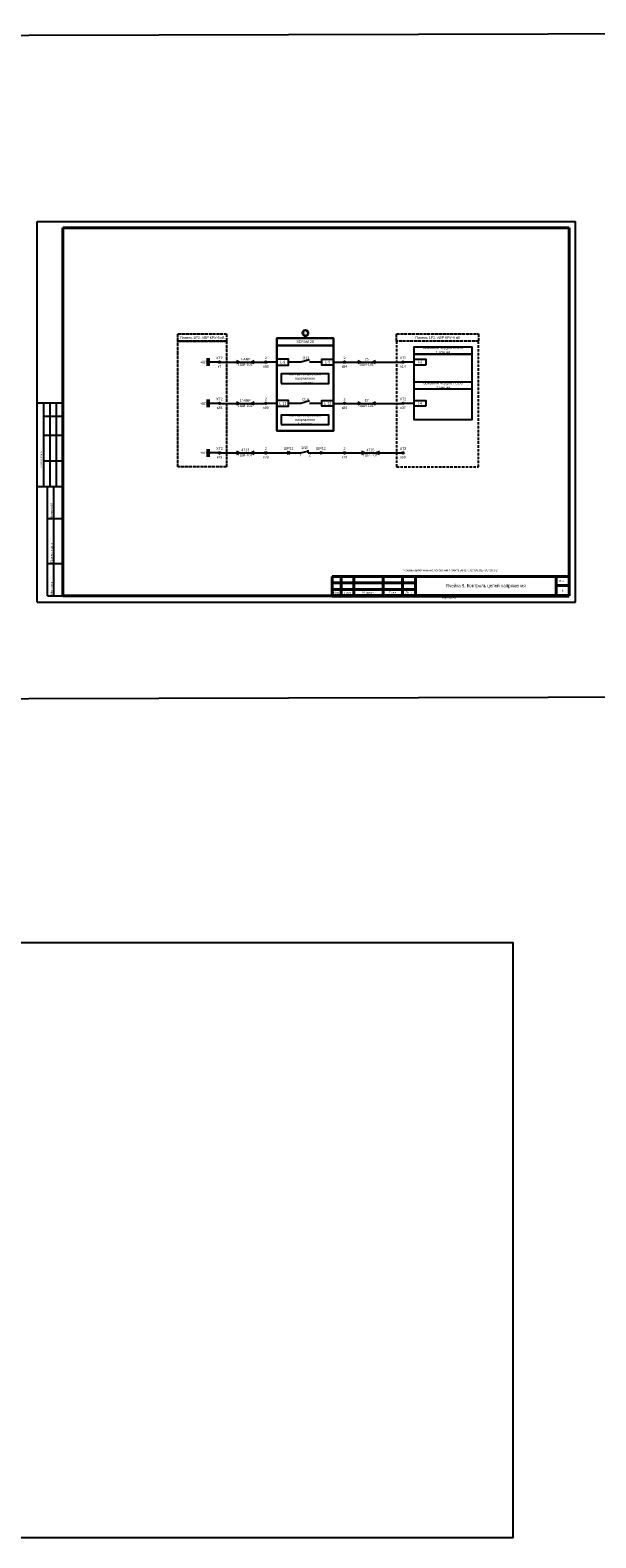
# Model space of a CAD drawing. Header units: millimetres. Extents: x 7700 to 12777, y -2533 to 2568.
# Tile 12 of 74: x 10031 to 10473, y -2261 to -1084. Entities that reach past the tile are written whole.
import ezdxf
from ezdxf.enums import TextEntityAlignment as Align

# ---------------------------------------------------------------- set-up
doc = ezdxf.new("R2010")
doc.units = ezdxf.units.MM
doc.linetypes.add('ACAD_ISO02W100', pattern=[15, 12, -3])
doc.linetypes.add('JIS_02_2.0', pattern=[3, 2, -1])
doc.layers.add('основная 0.5', color=7, linetype='Continuous', lineweight=50)
doc.styles.add('SIMPLEX', font='txt', dxfattribs={"height": 5})

msp = doc.modelspace()

# ---------------------------------------------------------------- hatches: boundary and pattern name
h = msp.add_hatch(color=7)
h.dxf.hatch_style = 1
h.paths.add_polyline_path([(10192.4, -1342.5), (10194.6, -1343.4), (10192.4, -1344.3)])
h = msp.add_hatch(color=7)
h.dxf.hatch_style = 1
h.paths.add_polyline_path([(10206.3, -1344.3), (10204.1, -1343.4), (10206.3, -1342.5)])
h = msp.add_hatch(color=256)
h.dxf.hatch_style = 1
h.paths.add_polyline_path([(10287.1, -1342.5), (10289.3, -1343.4), (10287.1, -1344.3)])
h = msp.add_hatch(color=256)
h.dxf.hatch_style = 1
h.paths.add_polyline_path([(10301, -1344.3), (10298.8, -1343.4), (10301, -1342.5)])
h = msp.add_hatch(color=256)
h.dxf.hatch_style = 1
h.paths.add_polyline_path([(10192.4, -1374.6), (10194.6, -1375.6), (10192.4, -1376.5)])
h = msp.add_hatch(color=256)
h.dxf.hatch_style = 1
h.paths.add_polyline_path([(10206.3, -1376.5), (10204.1, -1375.6), (10206.3, -1374.6)])
h = msp.add_hatch(color=256)
h.dxf.hatch_style = 1
h.paths.add_polyline_path([(10287.1, -1374.6), (10289.3, -1375.6), (10287.1, -1376.5)])
h = msp.add_hatch(color=256)
h.dxf.hatch_style = 1
h.paths.add_polyline_path([(10301, -1376.5), (10298.8, -1375.6), (10301, -1374.6)])
h = msp.add_hatch(color=256)
h.dxf.hatch_style = 1
h.paths.add_polyline_path([(10192.4, -1413.2), (10194.6, -1414.2), (10192.4, -1415.1)])
h = msp.add_hatch(color=7)
h.dxf.hatch_style = 1
h.paths.add_polyline_path([(10206.3, -1415.1), (10204.1, -1414.2), (10206.3, -1413.2)])
h = msp.add_hatch(color=256)
h.dxf.hatch_style = 1
h.paths.add_polyline_path([(10290, -1413.2), (10292.2, -1414.2), (10290, -1415.1)])
h = msp.add_hatch(color=256)
h.dxf.hatch_style = 1
h.paths.add_polyline_path([(10303.9, -1415.1), (10301.7, -1414.2), (10303.9, -1413.2)])

# ---------------------------------------------------------------- linework, layer by layer
for p, q in [((10036.9, -1530.8), (10036.9, -1233.7)), ((10036.9, -1233.7), (10456.9, -1233.7)), ((10036.9, -1530.8), (10036.9, -1233.7)), ((10456.9, -1530.8), (10456.9, -1233.7)), ((10242.7, -1343.4), (10233, -1343.4)), ((10249.4, -1341.5), (10242.7, -1343.4)), ((10259.1, -1343.4), (10249.4, -1343.4)), ((10268.1, -1343.4), (10276.1, -1343.4)), ((10289.3, -1343.4), (10287.1, -1342.5)), ((10287.1, -1344.3), (10289.3, -1343.4)), ((10301, -1342.5), (10298.8, -1343.4)), ((10298.8, -1343.4), (10301, -1344.3)), ((10331.1, -1343.4), (10323, -1343.4)), ((10056.9, -1375.5), (10036.9, -1375.5)), ((10041.9, -1440.5), (10041.9, -1375.5)), ((10046.9, -1440.5), (10046.9, -1375.5)), ((10051.9, -1440.5), (10051.9, -1375.5)), ((10194.6, -1375.6), (10192.4, -1374.6)), ((10192.4, -1376.5), (10194.6, -1375.6)), ((10206.3, -1374.6), (10204.1, -1375.6)), ((10204.1, -1375.6), (10206.3, -1376.5)), ((10242.7, -1375.6), (10233, -1375.6)), ((10249.4, -1373.7), (10242.7, -1375.6)), ((10259.1, -1375.6), (10249.4, -1375.6)), ((10289.3, -1375.6), (10287.1, -1374.6)), ((10287.1, -1376.5), (10289.3, -1375.6)), ((10301, -1374.6), (10298.8, -1375.6)), ((10298.8, -1375.6), (10301, -1376.5)), ((10331.1, -1375.6), (10323, -1375.6)), ((10041.9, -1385.5), (10056.9, -1385.5)), ((10041.9, -1400.5), (10056.9, -1400.5)), ((10041.9, -1420.5), (10056.9, -1420.5)), ((10194.6, -1414.2), (10192.4, -1413.2)), ((10192.4, -1415.1), (10194.6, -1414.2)), ((10248.3, -1414.2), (10258.6, -1414.2)), ((10259.6, -1414.2), (10276.1, -1414.2)), ((10292.2, -1414.2), (10290, -1413.2)), ((10290, -1415.1), (10292.2, -1414.2)), ((10303.9, -1413.2), (10301.7, -1414.2)), ((10301.7, -1414.2), (10303.9, -1415.1)), ((10036.9, -1440.5), (10056.9, -1440.5)), ((10044.9, -1525.7), (10044.9, -1440.5)), ((10049.8, -1525.7), (10049.8, -1440.5)), ((10044.9, -1465.5), (10056.9, -1465.5)), ((10044.9, -1500.5), (10056.9, -1500.5)), ((10044.9, -1525.7), (10056.9, -1525.7)), ((10036.9, -1530.8), (10456.9, -1530.8))]:
    msp.add_line(p, q)
at = {"lineweight": 40}
for p, q in [((10056.9, -1238.7), (10452, -1238.7)), ((10452, -1238.7), (10452, -1525.7)), ((10267, -1510.7), (10332, -1510.7)), ((10267, -1515.7), (10332, -1515.7)), ((10442, -1510.7), (10442, -1525.7)), ((10056.9, -1525.7), (10452, -1525.7)), ((10267, -1520.7), (10332, -1520.7)), ((10442, -1517.7), (10452, -1517.7))]:
    msp.add_line(p, q, dxfattribs=at)
at = {"linetype": 'Continuous', "lineweight": 40}
msp.add_line((10056.9, -1238.7), (10056.9, -1525.7), dxfattribs=at)
at = {"color": 1, "lineweight": 50}
for p, q in [((10170.4, -1346.4), (10170.4, -1340.4)), ((10170.4, -1378.6), (10170.4, -1372.6)), ((10170.4, -1417.2), (10170.4, -1411.2))]:
    msp.add_line(p, q, dxfattribs=at)
at = {"color": 7}
for p, q in [((10178.4, -1343.4), (10170.4, -1343.4)), ((10179.8, -1343.4), (10214.6, -1343.4)), ((10194.6, -1343.4), (10192.4, -1342.5)), ((10192.4, -1344.3), (10194.6, -1343.4)), ((10206.3, -1342.5), (10204.1, -1343.4)), ((10204.1, -1343.4), (10206.3, -1344.3)), ((10224, -1343.4), (10216, -1343.4)), ((10277.4, -1343.4), (10321.7, -1343.4)), ((10178.4, -1375.6), (10170.4, -1375.6)), ((10179.8, -1375.6), (10214.6, -1375.6)), ((10224, -1375.6), (10216, -1375.6)), ((10268.1, -1375.6), (10276.1, -1375.6)), ((10277.4, -1375.6), (10321.7, -1375.6)), ((10178.4, -1414.2), (10170.4, -1414.2)), ((10179.8, -1414.2), (10214.6, -1414.2)), ((10206.3, -1413.2), (10204.1, -1414.2)), ((10204.1, -1414.2), (10206.3, -1415.1)), ((10216, -1414.2), (10231.7, -1414.2)), ((10232.8, -1414.2), (10242.5, -1414.2)), ((10242.5, -1414.2), (10248.9, -1412.7)), ((10248.3, -1414.2), (10248.3, -1412.1)), ((10277.4, -1414.2), (10321.7, -1414.2))]:
    msp.add_line(p, q, dxfattribs=at)
at = {"linetype": 'Continuous'}
for p, q in [((10056.9, -1384.7), (10056.9, -1404.7)), ((10056.9, -1424.7), (10056.9, -1444.7))]:
    msp.add_line(p, q, dxfattribs=at)
at = {"color": 2}
for points in [[(7699.7, -1094.2), (11550.3, -1084.4), (11550.3, -1602.2), (7699.7, -1612)], [(7699.7, -1796.2), (10408, -1796.2), (10408, -2260.7), (7699.7, -2260.7)]]:
    msp.add_lwpolyline(points, close=True, dxfattribs=at)
at = {"color": 32, "linetype": 'ACAD_ISO02W100', "ltscale": 0.2, "true_color": 0xcd6928}
for points in [[(10146.7, -1321.4), (10146.7, -1321.4), (10184.6, -1321.4), (10184.6, -1327.1), (10146.7, -1327.1), (10146.7, -1321.4)], [(10146.7, -1336.8), (10146.7, -1327.1), (10184.6, -1327.1), (10184.6, -1425.2), (10146.7, -1425.2), (10146.7, -1336.8)], [(10317.3, -1321.4), (10317.3, -1321.4), (10381.4, -1321.4), (10381.4, -1327.1), (10317.3, -1327.1), (10317.3, -1321.4)]]:
    msp.add_lwpolyline(points, dxfattribs=at)
at = {"lineweight": 30}
msp.add_lwpolyline([(10224, -1324.7), (10268.1, -1324.7), (10268.1, -1397.1), (10224, -1397.1)], close=True, dxfattribs=at)
msp.add_lwpolyline([(10224, -1324.7), (10224, -1324.7), (10268.1, -1324.7), (10268.1, -1330.4), (10224, -1330.4), (10224, -1324.7)], dxfattribs=at)
at = {"color": 32, "linetype": 'JIS_02_2.0', "true_color": 0xcd6928}
msp.add_lwpolyline([(10381.4, -1327.1), (10317.3, -1327.1), (10317.3, -1425.2), (10381.4, -1425.2)], close=True, dxfattribs=at)
at = {"ltscale": 0.2}
for points in [[(10331.1, -1331.4), (10331.1, -1331.4), (10376.2, -1331.4), (10376.2, -1337.1), (10331.1, -1337.1), (10331.1, -1331.4)], [(10331.1, -1337.1), (10331.1, -1337.1), (10376.2, -1337.1), (10376.2, -1388.4), (10331.1, -1388.4), (10331.1, -1337.1)], [(10331.1, -1358.9), (10331.1, -1358.9), (10376.2, -1358.9), (10376.2, -1364.6), (10331.1, -1364.6), (10331.1, -1358.9)]]:
    msp.add_lwpolyline(points, dxfattribs=at)
for points in [[(10224, -1345.7), (10233, -1345.7), (10233, -1341.2), (10224, -1341.2)], [(10227.2, -1360), (10264.4, -1360), (10264.4, -1352.6), (10227.2, -1352.6)], [(10340.1, -1345.7), (10331.1, -1345.7), (10331.1, -1341.2), (10340.1, -1341.2)], [(10224, -1377.8), (10233, -1377.8), (10233, -1373.3), (10224, -1373.3)], [(10268.1, -1377.8), (10259.1, -1377.8), (10259.1, -1373.3), (10268.1, -1373.3)], [(10340.1, -1377.8), (10331.1, -1377.8), (10331.1, -1373.3), (10340.1, -1373.3)], [(10227.2, -1392.2), (10264.4, -1392.2), (10264.4, -1384.8), (10227.2, -1384.8)]]:
    msp.add_lwpolyline(points, close=True)
at = {"color": 7}
msp.add_lwpolyline([(10268.1, -1345.7), (10259.1, -1345.7), (10259.1, -1341.2), (10268.1, -1341.2)], close=True, dxfattribs=at)
for points in [[(10232.8, -1413.2), (10231.7, -1414.2), (10232.8, -1415.2)], [(10233.8, -1413.2), (10232.8, -1414.2), (10233.8, -1415.2)]]:
    msp.add_lwpolyline(points, dxfattribs=at)
for points in [[(10257.5, -1413.2), (10258.6, -1414.2), (10257.5, -1415.2)], [(10258.6, -1413.2), (10259.6, -1414.2), (10258.6, -1415.2)]]:
    msp.add_lwpolyline(points)
at = {"lineweight": 30}
msp.add_circle((10246.2, -1320.7), 2.25, dxfattribs=at)
at = {"color": 7}
for centre in [(10179.1, -1343.4), (10215.3, -1343.4), (10179.1, -1375.6), (10215.3, -1375.6), (10276.7, -1375.6), (10179.1, -1414.2), (10215.3, -1414.2), (10322.4, -1414.2)]:
    msp.add_circle(centre, 0.663, dxfattribs=at)
for centre in [(10276.7, -1343.4), (10322.4, -1343.4), (10322.4, -1375.6), (10276.7, -1414.2)]:
    msp.add_circle(centre, 0.663)
at = {"layer": 'основная 0.5', "lineweight": 40}
for p, q in [((10267, -1510.7), (10267, -1525.7)), ((10274, -1525.7), (10274, -1510.7)), ((10284, -1525.7), (10284, -1510.7)), ((10307, -1525.7), (10307, -1510.7)), ((10322, -1525.7), (10322, -1510.7)), ((10332, -1525.7), (10332, -1510.7)), ((10332, -1510.7), (10452, -1510.7))]:
    msp.add_line(p, q, dxfattribs=at)
at = {"layer": 'основная 0.5', "color": 0}
msp.add_line((10267, -1525.7), (10452, -1525.7), dxfattribs=at)

# ---------------------------------------------------------------- texts
at = {"color": 7, "style": 'SIMPLEX'}
for s, p in [('О13', (10244, -1341.2)), ('О14', (10243.7, -1373.4)), ('1', (10241.6, -1417)), ('2', (10248.8, -1416.9))]:
    msp.add_text(s, height=2, rotation=0, dxfattribs=at).set_placement(p)
at = {"color": 4, "style": 'SIMPLEX'}
for p in [(10199.1, -1346.2), (10293.8, -1346.2), (10199.1, -1378.4), (10293.8, -1378.4), (10199.1, -1417), (10296.7, -1417)]:
    msp.add_text('1ШИ-101', height=2, rotation=0, dxfattribs=at).set_placement(p, align=Align.CENTER)
at = {"linetype": 'Continuous', "style": 'SIMPLEX'}
for s, p in [('Согласовано', (10040.7, -1425.7)), ('Взам.инв.N', (10048.7, -1464.7)), ('Подпись и дата', (10048.7, -1499.7)), ('Инв.Nподл.', (10048.7, -1524.7))]:
    msp.add_text(s, height=1.5, rotation=90, dxfattribs=at).set_placement(p)
at = {"color": 7, "char_height": 2, "attachment_point": 5, "rotation": 0, "style": 'SIMPLEX'}
for s, insert, width in [('Панель 1Р2. АВР КРУ-6 кВ', (10165.7, -1324.3), 37.923), ('SEPAM 20', (10246, -1327.5), 44.125), ('ХТ2\\P\\Pк7', (10179.1, -1343.4), 7.518), ('1-АВР', (10199.3, -1341.1), 7.518), ('2{\\L\\P\\P\\pt8;}к68', (10215.3, -1343.4), 7.518), ('2\\P{\\L\\P\\pt8;}к84', (10276.7, -1343.4), 7.518), ('25', (10294, -1341.1), 7.518), ('ХТ2\\P\\Pк14', (10322.4, -1343.4), 7.518), ('+ШУ', (10166.9, -1343.4), 6.931), ('Контакт отсутствия напряжения\\P 1 секции', (10245.8, -1356.3), 37.219), ('+ШУ', (10166.9, -1375.6), 6.931), ('ХТ2\\P\\Pк28', (10179.1, -1375.6), 7.518), ("1'-АВР", (10199.3, -1373.3), 7.518), ('2{\\L\\P\\P\\pt8;}к69', (10215.3, -1375.6), 7.518), ('2\\P{\\L\\P\\pt8;}к85', (10276.7, -1375.6), 7.518), ('57', (10294, -1373.3), 7.518), ('ХТ2\\P\\Pк37', (10322.4, -1375.6), 7.518), ('Контакт отсутствия напряжения \\P1 секции', (10245.8, -1388.5), 37.219), ('ХТ2\\P\\Pк49', (10179.1, -1414.2), 7.518), ('4713', (10199.3, -1411.9), 7.518), ('2{\\L\\P\\P\\pt8;}к78', (10215.3, -1414.2), 7.518), ('ШР11', (10233.1, -1410.7), 7.518), ('1АВ', (10245.4, -1410.1), 7.518), ('ШР12', (10258.3, -1410.7), 7.518), ('2{\\L\\P\\P\\pt8;}к79', (10276.7, -1414.2), 7.518), ('4715', (10297, -1411.9), 7.518), ('ХТ2\\P\\Pк50', (10322.4, -1414.2), 7.518), ('+ШУ', (10166.9, -1414.2), 6.931)]:
    msp.add_mtext(s, dxfattribs=dict(at, insert=insert, width=width))
at = {"insert": (10246.2, -1320.7), "char_height": 2, "width": 4.387, "attachment_point": 5, "style": 'SIMPLEX'}
msp.add_mtext('12', dxfattribs=at)
at = {"color": 7, "char_height": 2, "attachment_point": 5, "style": 'SIMPLEX'}
for s, insert, width in [('Панель 1Р2. АВР КРУ-6 кВ', (10349.4, -1324.3), 64.059), ('Основной модуль LOGO\\P1 секции', (10353.6, -1334.2), 45.073), ('L-8', (10228.5, -1343.4), 9), ('L-9', (10263.6, -1343.4), 9), ('I-3', (10335.6, -1343.4), 9), ('Основной модуль LOGO\\P2 секции', (10353.6, -1361.8), 45.073), ('L-11', (10228.5, -1375.6), 9), ('L-12', (10263.6, -1375.6), 9), ('I-4', (10335.6, -1375.6), 9)]:
    msp.add_mtext(s, dxfattribs=dict(at, insert=insert, width=width))
at = {"lineweight": 35, "char_height": 1.6, "attachment_point": 5, "line_spacing_factor": 0.8, "style": 'SIMPLEX'}
for s, insert, width in [('\\pi-4.8,l6.4,t6.4;*^IСхемы выполнены на основании проекта 59427142.903.015.ЭО.26.1-2', (10358.3, -1506), 185), ('{\\Fromans|c204;Лист}', (10447, -1514.2), 10), ('{\\Fromans|c204;Изм.}', (10270.5, -1523.2), 7), ('{\\Fromans|c204;Лист}', (10279, -1523.2), 10), ('{\\Fromans|c0;N \\Fromans|c204;докум.}', (10295.5, -1523.2), 23), ('{\\Fromans|c204;Подп.}', (10314.5, -1523.2), 15), ('{\\Fromans|c204;Дата}', (10327, -1523.2), 10), ('{\\Fromans|c204;6}', (10447, -1521.7), 10)]:
    msp.add_mtext(s, dxfattribs=dict(at, insert=insert, width=width))
at = {"color": 1, "lineweight": 35, "insert": (10387, -1518.2), "char_height": 2.5, "width": 110, "attachment_point": 5, "line_spacing_factor": 0.8, "style": 'SIMPLEX'}
msp.add_mtext('{\\C256;Ячейка 9. Контроль цепей напряжения }', dxfattribs=at)
at = {"lineweight": 30, "insert": (10352.6, -1526.3), "char_height": 1.6, "attachment_point": 1, "style": 'SIMPLEX'}
msp.add_mtext_dynamic_manual_height_columns('Формат А3', width=45.854, gutter_width=12.5, heights=[0], dxfattribs=at)

doc.saveas('drawing.dxf')
